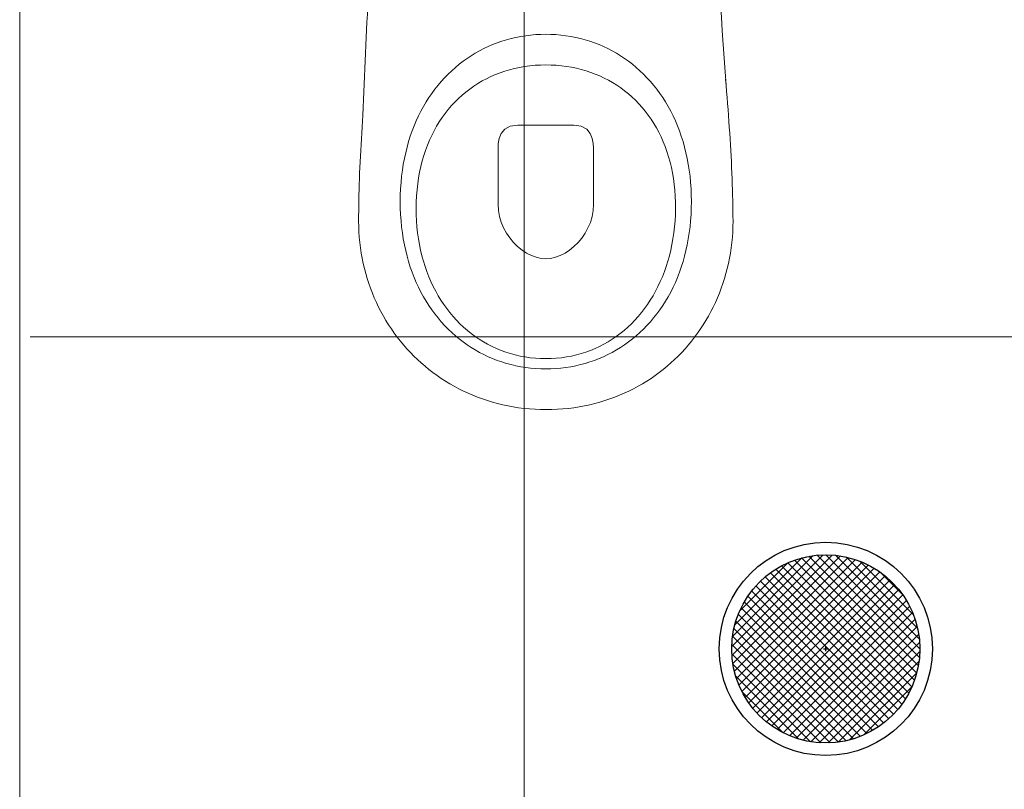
# Model space of a CAD drawing. Header units: centimetres. Extents: x 88729 to 133553, y -16225 to 14174.
# Tile 116 of 231: x 91261 to 91356, y -6417 to -6343. Entities that reach past the tile are written whole.
import ezdxf
from ezdxf.enums import TextEntityAlignment as Align

# ---------------------------------------------------------------- set-up
doc = ezdxf.new("R2010")
doc.units = ezdxf.units.CM
doc.layers.add('A-ARMATURA', color=252, linetype='Continuous', lineweight=5)
for name, color, linetype in [('A-SCIANY', 252, 'Continuous'), ('A-SUFITY', 252, 'Continuous'), ('E_Istn', 170, 'Continuous'), ('E_PODKLAD', 7, 'Continuous'), ('R-MET-IWE', 252, 'Continuous')]:
    doc.layers.add(name, color=color, linetype=linetype)
doc.styles.add('MM_050', font='romans.shx', dxfattribs={"width": 0.8, "height": 16})
doc.styles.get("Standard").update_dxf_attribs({"font": 'txt.shx'})

# ---------------------------------------------------------------- blocks, each defined once
blk = doc.blocks.new('RLX_DL_226_GL')
at = {"ltscale": 0.1}
h = blk.add_hatch(dxfattribs=at)
h.set_pattern_fill('ANSI37', color=256, scale=5, style=0)
h.set_pattern_definition([(45, (0, 0), (-0.441942, 0.441942), []), (135, (0, 0), (-0.441942, -0.441942), [])])
h.paths.add_polyline_path([(-9.046, 0, 1), (9.046, 0, 1)])
h.paths.add_polyline_path([(-0.006, -0.025), (0.582, -0.025), (0.582, 0.125), (-0.006, 0.125)], flags=24)
for p, q in [((-0.205, 0), (0, 0)), ((0, -0.205), (0, 0.205)), ((0, 0), (0.205, 0))]:
    blk.add_line(p, q, dxfattribs=at)
for radius in [10.25, 9.046]:
    blk.add_circle((0, 0), radius, dxfattribs=at)
at = {"ltscale": 0.1, "insert": (-15.589, -15.227), "char_height": 5, "width": 37.60327, "attachment_point": 1, "style": 'MM_050'}
blk.add_mtext('DL 226 GL', dxfattribs=at)
at = {"ltscale": 0.1, "flags": 9}
blk.add_attdef('RLXLUM', (0, 0), '', height=0.1, dxfattribs=at)
blk = doc.blocks.new('A$C04280096')
at = {"layer": 'A-ARMATURA'}
for p, q in [((-28.73, -312.16), (-33.34, -313.23)), ((-24.06, -311.25), (-28.73, -312.16)), ((-19.35, -310.5), (-24.06, -311.25)), ((-14.58, -309.92), (-19.35, -310.5)), ((-9.76, -309.5), (-14.58, -309.92)), ((-4.9, -309.25), (-9.76, -309.5)), ((0, -309.16), (-4.9, -309.25)), ((4.9, -309.25), (0, -309.16)), ((9.76, -309.5), (4.9, -309.25)), ((14.58, -309.92), (9.76, -309.5)), ((19.35, -310.5), (14.58, -309.92)), ((24.06, -311.25), (19.35, -310.5)), ((28.73, -312.16), (24.06, -311.25)), ((33.34, -313.23), (28.73, -312.16)), ((-55.46, -320.92), (-59.68, -322.92)), ((-51.17, -319.07), (-55.46, -320.92)), ((-46.81, -317.38), (-51.17, -319.07)), ((-42.38, -315.84), (-46.81, -317.38)), ((-37.89, -314.45), (-42.38, -315.84)), ((-33.34, -313.23), (-37.89, -314.45)), ((37.89, -314.45), (33.34, -313.23)), ((42.38, -315.84), (37.89, -314.45)), ((46.81, -317.38), (42.38, -315.84)), ((51.17, -319.07), (46.81, -317.38)), ((55.46, -320.92), (51.17, -319.07)), ((59.68, -322.92), (55.46, -320.92)), ((-71.87, -329.8), (-75.77, -332.39)), ((-67.89, -327.36), (-71.87, -329.8)), ((-63.82, -325.07), (-67.89, -327.36)), ((-59.68, -322.92), (-63.82, -325.07)), ((63.82, -325.07), (59.68, -322.92)), ((67.89, -327.36), (63.82, -325.07)), ((71.87, -329.8), (67.89, -327.36)), ((75.77, -332.39), (71.87, -329.8)), ((-83.31, -338), (-86.95, -341.01)), ((-79.59, -335.12), (-83.31, -338)), ((-75.77, -332.39), (-79.59, -335.12)), ((-19.9, -340.03), (-24.7, -340.84)), ((-15.02, -339.41), (-19.9, -340.03)), ((-10.08, -338.96), (-15.02, -339.41)), ((-5.07, -338.68), (-10.08, -338.96)), ((0, -338.59), (-5.07, -338.68)), ((5.19, -338.69), (0, -338.59)), ((10.32, -338.97), (5.19, -338.69)), ((15.37, -339.45), (10.32, -338.97)), ((20.35, -340.1), (15.37, -339.45)), ((25.25, -340.95), (20.35, -340.1)), ((79.59, -335.12), (75.77, -332.39)), ((83.31, -338), (79.59, -335.12)), ((86.95, -341.01), (83.31, -338)), ((-93.93, -347.45), (-97.27, -350.88)), ((-90.49, -344.16), (-93.93, -347.45)), ((-86.95, -341.01), (-90.49, -344.16)), ((-51.87, -349.23), (-56.1, -351.2)), ((-47.56, -347.41), (-51.87, -349.23)), ((-43.15, -345.76), (-47.56, -347.41)), ((-38.66, -344.28), (-43.15, -345.76)), ((-34.09, -342.96), (-38.66, -344.28)), ((-29.43, -341.81), (-34.09, -342.96)), ((-24.7, -340.84), (-29.43, -341.81)), ((30.07, -341.97), (25.25, -340.95)), ((34.81, -343.17), (30.07, -341.97)), ((39.46, -344.55), (34.81, -343.17)), ((44.03, -346.11), (39.46, -344.55)), ((48.5, -347.84), (44.03, -346.11)), ((52.88, -349.74), (48.5, -347.84)), ((57.15, -351.81), (52.88, -349.74)), ((90.49, -344.16), (86.95, -341.01)), ((93.93, -347.45), (90.49, -344.16)), ((97.27, -350.88), (93.93, -347.45)), ((-173.83, -364.03), (-173.36, -358.21)), ((-173.36, -358.21), (-172.87, -352.37)), ((-103.63, -358.14), (-106.66, -361.96)), ((-100.5, -354.44), (-103.63, -358.14)), ((-97.27, -350.88), (-100.5, -354.44)), ((-68.18, -358.09), (-72.01, -360.7)), ((-64.25, -355.64), (-68.18, -358.09)), ((-60.22, -353.34), (-64.25, -355.64)), ((-56.1, -351.2), (-60.22, -353.34)), ((61.33, -354.05), (57.15, -351.81)), ((65.4, -356.46), (61.33, -354.05)), ((69.37, -359.03), (65.4, -356.46)), ((73.22, -361.76), (69.37, -359.03)), ((100.5, -354.44), (97.27, -350.88)), ((103.63, -358.14), (100.5, -354.44)), ((106.66, -361.96), (103.63, -358.14)), ((-174.29, -369.84), (-173.83, -364.03)), ((-109.57, -365.92), (-112.36, -370)), ((-106.66, -361.96), (-109.57, -365.92)), ((-79.33, -366.37), (-82.82, -369.43)), ((-75.72, -363.46), (-79.33, -366.37)), ((-72.01, -360.7), (-75.72, -363.46)), ((76.96, -364.64), (73.22, -361.76)), ((80.59, -367.69), (76.96, -364.64)), ((84.09, -370.89), (80.59, -367.69)), ((109.57, -365.92), (106.66, -361.96)), ((112.36, -370), (109.57, -365.92)), ((-175.17, -381.39), (-174.74, -375.62)), ((-174.74, -375.62), (-174.29, -369.84)), ((-117.6, -378.55), (-120.03, -383.01)), ((-115.04, -374.21), (-117.6, -378.55)), ((-112.36, -370), (-115.04, -374.21)), ((-89.45, -375.99), (-92.58, -379.48)), ((-86.19, -372.63), (-89.45, -375.99)), ((-82.82, -369.43), (-86.19, -372.63)), ((87.47, -374.25), (84.09, -370.89)), ((90.73, -377.76), (87.47, -374.25)), ((93.86, -381.42), (90.73, -377.76)), ((115.04, -374.21), (112.36, -370)), ((117.6, -378.55), (115.04, -374.21)), ((120.03, -383.01), (117.6, -378.55)), ((-176, -392.84), (-175.6, -387.13)), ((-175.6, -387.13), (-175.17, -381.39)), ((-122.34, -387.59), (-124.52, -392.3)), ((-120.03, -383.01), (-122.34, -387.59)), ((-98.46, -386.9), (-101.21, -390.81)), ((-95.59, -383.12), (-98.46, -386.9)), ((-92.58, -379.48), (-95.59, -383.12)), ((96.85, -385.22), (93.86, -381.42)), ((99.71, -389.17), (96.85, -385.22)), ((122.34, -387.59), (120.03, -383.01)), ((124.52, -392.3), (122.34, -387.59)), ((175.96, -386.92), (176.34, -392.64)), ((-176.4, -398.53), (-176, -392.84)), ((-126.57, -397.12), (-128.49, -402.06)), ((-124.52, -392.3), (-126.57, -397.12)), ((-103.82, -394.86), (-106.29, -399.05)), ((-101.21, -390.81), (-103.82, -394.86)), ((-34.11, -397.56), (-39.28, -400.49)), ((-26.84, -396.45), (-34.11, -397.56)), ((-2.06, -396.45), (-26.84, -396.45)), ((26.95, -396.45), (-2.06, -396.45)), ((34.23, -397.56), (26.95, -396.45)), ((39.4, -400.49), (34.23, -397.56)), ((102.43, -393.27), (99.71, -389.17)), ((105.01, -397.5), (102.43, -393.27)), ((107.45, -401.88), (105.01, -397.5)), ((126.57, -397.12), (124.52, -392.3)), ((128.49, -402.06), (126.57, -397.12)), ((176.34, -392.64), (176.7, -398.34)), ((-177.13, -409.8), (-176.77, -404.18)), ((-176.77, -404.18), (-176.4, -398.53)), ((-128.49, -402.06), (-130.27, -407.12)), ((-108.62, -403.37), (-110.8, -407.82)), ((-106.29, -399.05), (-108.62, -403.37)), ((-42.7, -404.65), (-44.69, -409.42)), ((-39.28, -400.49), (-42.7, -404.65)), ((42.81, -404.62), (39.4, -400.49)), ((44.81, -409.36), (42.81, -404.62)), ((109.74, -406.39), (107.45, -401.88)), ((111.87, -411.04), (109.74, -406.39)), ((130.27, -407.12), (128.49, -402.06)), ((176.7, -398.34), (177.04, -404.01)), ((177.04, -404.01), (177.37, -409.64)), ((-177.79, -420.94), (-177.47, -415.39)), ((-177.47, -415.39), (-177.13, -409.8)), ((-131.9, -412.29), (-133.4, -417.57)), ((-130.27, -407.12), (-131.9, -412.29)), ((-112.84, -412.39), (-114.73, -417.1)), ((-110.8, -407.82), (-112.84, -412.39)), ((-45.63, -414.21), (-45.84, -418.41)), ((-44.69, -409.42), (-45.63, -414.21)), ((45.75, -414.09), (44.81, -409.36)), ((45.97, -418.21), (45.75, -414.09)), ((113.86, -415.82), (111.87, -411.04)), ((115.69, -420.74), (113.86, -415.82)), ((131.9, -412.29), (130.27, -407.12)), ((133.4, -417.57), (131.9, -412.29)), ((177.37, -409.64), (177.68, -415.24)), ((177.68, -415.24), (177.98, -420.8)), ((-178.1, -426.45), (-177.79, -420.94)), ((-134.75, -422.97), (-135.95, -428.48)), ((-133.4, -417.57), (-134.75, -422.97)), ((-116.46, -421.93), (-118.04, -426.88)), ((-114.73, -417.1), (-116.46, -421.93)), ((-45.84, -418.41), (-45.97, -472.78)), ((45.97, -472.5), (45.97, -418.21)), ((117.36, -425.78), (115.69, -420.74)), ((118.86, -430.95), (117.36, -425.78)), ((134.75, -422.97), (133.4, -417.57)), ((135.95, -428.48), (134.75, -422.97)), ((177.98, -420.8), (178.26, -426.32)), ((-178.64, -437.34), (-178.38, -431.91)), ((-178.38, -431.91), (-178.1, -426.45)), ((-137, -434.1), (-137.9, -439.82)), ((-135.95, -428.48), (-137, -434.1)), ((-119.46, -431.95), (-120.71, -437.15)), ((-118.04, -426.88), (-119.46, -431.95)), ((120.2, -436.25), (118.86, -430.95)), ((137, -434.1), (135.95, -428.48)), ((137.9, -439.82), (137, -434.1)), ((178.26, -426.32), (178.52, -431.8)), ((178.52, -431.8), (178.76, -437.24)), ((-179.1, -448.04), (-178.89, -442.71)), ((-178.89, -442.71), (-178.64, -437.34)), ((-137.9, -439.82), (-138.64, -445.65)), ((-121.8, -442.46), (-122.72, -447.88)), ((-120.71, -437.15), (-121.8, -442.46)), ((121.37, -441.67), (120.2, -436.25)), ((122.37, -447.21), (121.37, -441.67)), ((138.64, -445.65), (137.9, -439.82)), ((178.76, -437.24), (178.98, -442.63)), ((178.98, -442.63), (179.18, -447.97)), ((-179.47, -458.55), (-179.3, -453.32)), ((-179.3, -453.32), (-179.1, -448.04)), ((-139.22, -451.58), (-139.64, -457.62)), ((-138.64, -445.65), (-139.22, -451.58)), ((-123.47, -453.42), (-124.05, -459.07)), ((-122.72, -447.88), (-123.47, -453.42)), ((123.2, -452.88), (122.37, -447.21)), ((123.84, -458.66), (123.2, -452.88)), ((139.22, -451.58), (138.64, -445.65)), ((139.64, -457.62), (139.22, -451.58)), ((179.18, -447.97), (179.36, -453.26)), ((179.36, -453.26), (179.52, -458.49)), ((-179.74, -468.83), (-179.62, -463.72)), ((-179.62, -463.72), (-179.47, -458.55)), ((-139.89, -463.76), (-139.97, -469.99)), ((-139.64, -457.62), (-139.89, -463.76)), ((-124.05, -459.07), (-124.44, -464.83)), ((124.31, -464.55), (123.84, -458.66)), ((139.89, -463.76), (139.64, -457.62)), ((139.97, -469.99), (139.89, -463.76)), ((179.52, -458.49), (179.65, -463.67)), ((179.65, -463.67), (179.76, -468.8)), ((-179.84, -473.89), (-179.74, -468.83)), ((-139.97, -469.99), (-139.89, -476.23)), ((-139.97, -469.99), (-139.97, -469.99)), ((-124.66, -470.71), (-124.69, -476.68)), ((-124.44, -464.83), (-124.66, -470.71)), ((-45.97, -472.78), (-45.58, -478.69)), ((45.6, -478.45), (45.97, -472.5)), ((45.97, -472.5), (45.97, -472.5)), ((124.59, -470.56), (124.31, -464.55)), ((124.69, -476.68), (124.59, -470.56)), ((139.89, -476.23), (139.97, -469.99)), ((139.97, -469.99), (139.97, -469.99)), ((179.76, -468.8), (179.85, -473.86)), ((-179.95, -483.81), (-179.91, -478.88)), ((-179.91, -478.88), (-179.84, -473.89)), ((-139.89, -476.23), (-139.64, -482.37)), ((-139.64, -482.37), (-139.22, -488.41)), ((-124.69, -476.68), (-124.54, -482.67)), ((-124.69, -476.68), (-124.69, -476.68)), ((-124.54, -482.67), (-124.21, -488.57)), ((-45.58, -478.69), (-44.5, -484.45)), ((44.55, -484.25), (45.6, -478.45)), ((124.33, -488.57), (124.6, -482.67)), ((124.6, -482.67), (124.69, -476.68)), ((124.69, -476.68), (124.69, -476.68)), ((139.22, -488.41), (139.64, -482.37)), ((139.64, -482.37), (139.89, -476.23)), ((179.85, -473.86), (179.92, -478.86)), ((179.92, -478.86), (179.95, -483.8)), ((-179.97, -488.67), (-179.95, -483.81)), ((-179.9, -493.91), (-179.97, -488.67)), ((-139.22, -488.41), (-138.64, -494.34)), ((-124.21, -488.57), (-123.72, -494.38)), ((-44.5, -484.45), (-42.8, -490)), ((-42.8, -490), (-40.54, -495.31)), ((40.6, -495.17), (42.86, -489.83)), ((42.86, -489.83), (44.55, -484.25)), ((123.88, -494.38), (124.33, -488.57)), ((138.64, -494.34), (139.22, -488.41)), ((179.97, -488.67), (179.9, -493.91)), ((179.95, -483.8), (179.97, -488.67)), ((-179.69, -499.11), (-179.9, -493.91)), ((-179.34, -504.28), (-179.69, -499.11)), ((-138.64, -494.34), (-137.9, -500.17)), ((-137.9, -500.17), (-137, -505.89)), ((-123.72, -494.38), (-123.06, -500.1)), ((-123.06, -500.1), (-122.24, -505.72)), ((-40.54, -495.31), (-37.77, -500.33)), ((-37.77, -500.33), (-34.56, -505.01)), ((34.62, -504.92), (37.83, -500.22)), ((37.83, -500.22), (40.6, -495.17)), ((122.48, -505.72), (123.27, -500.1)), ((123.27, -500.1), (123.88, -494.38)), ((137, -505.89), (137.9, -500.17)), ((137.9, -500.17), (138.64, -494.34)), ((179.69, -499.11), (179.33, -504.28)), ((179.9, -493.91), (179.69, -499.11)), ((-178.86, -509.4), (-179.34, -504.28)), ((-178.24, -514.48), (-178.86, -509.4)), ((-137, -505.89), (-135.95, -511.51)), ((-122.24, -505.72), (-121.25, -511.25)), ((-34.56, -505.01), (-30.96, -509.31)), ((-30.96, -509.31), (-27.04, -513.18)), ((27.08, -513.13), (31.01, -509.24)), ((31.01, -509.24), (34.62, -504.92)), ((121.53, -511.25), (122.48, -505.72)), ((135.95, -511.51), (137, -505.89)), ((178.85, -509.4), (178.22, -514.48)), ((179.33, -504.28), (178.85, -509.4)), ((-177.49, -519.52), (-178.24, -514.48)), ((-176.61, -524.51), (-177.49, -519.52)), ((-135.95, -511.51), (-134.75, -517.02)), ((-134.75, -517.02), (-133.4, -522.41)), ((-121.25, -511.25), (-120.1, -516.68)), ((-120.1, -516.68), (-118.8, -522)), ((-27.04, -513.18), (-22.85, -516.58)), ((-22.85, -516.58), (-18.45, -519.47)), ((-18.45, -519.47), (-13.91, -521.79)), ((13.92, -521.78), (18.47, -519.45)), ((18.47, -519.45), (22.88, -516.55)), ((22.88, -516.55), (27.08, -513.13)), ((119.13, -522), (120.41, -516.68)), ((120.41, -516.68), (121.53, -511.25)), ((133.4, -522.41), (134.75, -517.02)), ((134.75, -517.02), (135.95, -511.51)), ((177.46, -519.52), (176.57, -524.51)), ((178.22, -514.48), (177.46, -519.52)), ((-175.6, -529.45), (-176.61, -524.51)), ((-174.46, -534.34), (-175.6, -529.45)), ((-133.4, -522.41), (-131.9, -527.7)), ((-131.9, -527.7), (-130.27, -532.87)), ((-118.8, -522), (-117.34, -527.21)), ((-117.34, -527.21), (-115.73, -532.32)), ((-13.91, -521.79), (-9.28, -523.5)), ((-9.28, -523.5), (-4.62, -524.57)), ((-4.62, -524.57), (0, -524.93)), ((0, -524.93), (4.62, -524.56)), ((4.62, -524.56), (9.29, -523.5)), ((9.29, -523.5), (13.92, -521.78)), ((116.1, -532.32), (117.69, -527.21)), ((117.69, -527.21), (119.13, -522)), ((130.27, -532.87), (131.9, -527.7)), ((131.9, -527.7), (133.4, -522.41)), ((175.55, -529.45), (174.4, -534.34)), ((176.57, -524.51), (175.55, -529.45)), ((-173.19, -539.18), (-174.46, -534.34)), ((-171.8, -543.97), (-173.19, -539.18)), ((-130.27, -532.87), (-128.49, -537.93)), ((-128.49, -537.93), (-126.57, -542.87)), ((-115.73, -532.32), (-113.97, -537.32)), ((-113.97, -537.32), (-112.07, -542.2)), ((112.46, -542.2), (114.35, -537.32)), ((114.35, -537.32), (116.1, -532.32)), ((126.57, -542.87), (128.49, -537.93)), ((128.49, -537.93), (130.27, -532.87)), ((173.12, -539.18), (171.72, -543.97)), ((174.4, -534.34), (173.12, -539.18)), ((-170.29, -548.7), (-171.8, -543.97)), ((-168.66, -553.37), (-170.29, -548.7)), ((-126.57, -542.87), (-124.52, -547.69)), ((-124.52, -547.69), (-122.34, -552.4)), ((-112.07, -542.2), (-110.02, -546.96)), ((-110.02, -546.96), (-107.83, -551.6)), ((108.23, -551.6), (110.41, -546.96)), ((110.41, -546.96), (112.46, -542.2)), ((122.34, -552.4), (124.52, -547.69)), ((124.52, -547.69), (126.57, -542.87)), ((170.19, -548.7), (168.54, -553.37)), ((171.72, -543.97), (170.19, -548.7)), ((-166.9, -557.98), (-168.66, -553.37)), ((-165.03, -562.53), (-166.9, -557.98)), ((-122.34, -552.4), (-120.03, -556.98)), ((-120.03, -556.98), (-117.6, -561.44)), ((-107.83, -551.6), (-105.51, -556.12)), ((-105.51, -556.12), (-103.04, -560.51)), ((103.43, -560.51), (105.9, -556.12)), ((105.9, -556.12), (108.23, -551.6)), ((117.6, -561.44), (120.03, -556.98)), ((120.03, -556.98), (122.34, -552.4)), ((166.77, -557.98), (164.88, -562.53)), ((168.54, -553.37), (166.77, -557.98)), ((-163.04, -567.01), (-165.03, -562.53)), ((-160.93, -571.42), (-163.04, -567.01)), ((-117.6, -561.44), (-115.04, -565.77)), ((-115.04, -565.77), (-112.36, -569.99)), ((-103.04, -560.51), (-100.45, -564.77)), ((-100.45, -564.77), (-97.72, -568.9)), ((98.09, -568.9), (100.83, -564.77)), ((100.83, -564.77), (103.43, -560.51)), ((112.36, -569.99), (115.04, -565.77)), ((115.04, -565.77), (117.6, -561.44)), ((162.87, -567.01), (160.75, -571.42)), ((164.88, -562.53), (162.87, -567.01)), ((-158.71, -575.77), (-160.93, -571.42)), ((-156.38, -580.05), (-158.71, -575.77)), ((-112.36, -569.99), (-109.57, -574.07)), ((-109.57, -574.07), (-106.66, -578.03)), ((-97.72, -568.9), (-94.87, -572.9)), ((-94.87, -572.9), (-91.89, -576.75)), ((-91.89, -576.75), (-88.79, -580.47)), ((89.12, -580.47), (92.23, -576.75)), ((92.23, -576.75), (95.23, -572.9)), ((95.23, -572.9), (98.09, -568.9)), ((106.66, -578.03), (109.57, -574.07)), ((109.57, -574.07), (112.36, -569.99)), ((158.51, -575.77), (156.16, -580.05)), ((160.75, -571.42), (158.51, -575.77)), ((-153.94, -584.25), (-156.38, -580.05)), ((-151.39, -588.38), (-153.94, -584.25)), ((-106.66, -578.03), (-103.63, -581.85)), ((-103.63, -581.85), (-100.5, -585.55)), ((-100.5, -585.55), (-97.27, -589.11)), ((-88.79, -580.47), (-85.56, -584.04)), ((-85.56, -584.04), (-82.22, -587.47)), ((82.52, -587.47), (85.88, -584.04)), ((85.88, -584.04), (89.12, -580.47)), ((97.27, -589.11), (100.5, -585.55)), ((100.5, -585.55), (103.63, -581.85)), ((103.63, -581.85), (106.66, -578.03)), ((153.69, -584.25), (151.12, -588.38)), ((156.16, -580.05), (153.69, -584.25)), ((-148.73, -592.43), (-151.39, -588.38)), ((-145.96, -596.41), (-148.73, -592.43)), ((-97.27, -589.11), (-93.93, -592.53)), ((-93.93, -592.53), (-90.49, -595.82)), ((-90.49, -595.82), (-86.95, -598.98)), ((-82.22, -587.47), (-78.77, -590.75)), ((-78.77, -590.75), (-75.2, -593.87)), ((-75.2, -593.87), (-71.53, -596.84)), ((71.77, -596.84), (75.46, -593.87)), ((75.46, -593.87), (79.05, -590.75)), ((79.05, -590.75), (82.52, -587.47)), ((86.95, -598.98), (90.49, -595.82)), ((90.49, -595.82), (93.93, -592.53)), ((93.93, -592.53), (97.27, -589.11)), ((148.44, -592.43), (145.66, -596.41)), ((151.12, -588.38), (148.44, -592.43)), ((-143.09, -600.3), (-145.96, -596.41)), ((-140.12, -604.11), (-143.09, -600.3)), ((-137.05, -607.83), (-140.12, -604.11)), ((-86.95, -598.98), (-83.31, -601.99)), ((-83.31, -601.99), (-79.59, -604.86)), ((-79.59, -604.86), (-75.77, -607.6)), ((-71.53, -596.84), (-67.75, -599.66)), ((-67.75, -599.66), (-63.86, -602.31)), ((-63.86, -602.31), (-59.87, -604.8)), ((-59.87, -604.8), (-55.79, -607.12)), ((55.94, -607.12), (60.05, -604.8)), ((60.05, -604.8), (64.06, -602.31)), ((64.06, -602.31), (67.96, -599.66)), ((67.96, -599.66), (71.77, -596.84)), ((75.77, -607.6), (79.59, -604.86)), ((79.59, -604.86), (83.31, -601.99)), ((83.31, -601.99), (86.95, -598.98)), ((139.77, -604.11), (136.68, -607.83)), ((142.77, -600.3), (139.77, -604.11)), ((145.66, -596.41), (142.77, -600.3)), ((-133.88, -611.47), (-137.05, -607.83)), ((-130.61, -615.02), (-133.88, -611.47)), ((-127.25, -618.47), (-130.61, -615.02)), ((-75.77, -607.6), (-71.87, -610.18)), ((-71.87, -610.18), (-67.89, -612.63)), ((-67.89, -612.63), (-63.82, -614.92)), ((-63.82, -614.92), (-59.68, -617.07)), ((-55.79, -607.12), (-51.6, -609.27)), ((-51.6, -609.27), (-47.33, -611.25)), ((-47.33, -611.25), (-42.96, -613.06)), ((-42.96, -613.06), (-38.51, -614.68)), ((-38.51, -614.68), (-33.96, -616.13)), ((34.03, -616.13), (38.58, -614.68)), ((38.58, -614.68), (43.06, -613.06)), ((43.06, -613.06), (47.44, -611.25)), ((47.44, -611.25), (51.74, -609.27)), ((51.74, -609.27), (55.94, -607.12)), ((59.68, -617.07), (63.82, -614.92)), ((63.82, -614.92), (67.89, -612.63)), ((67.89, -612.63), (71.87, -610.18)), ((71.87, -610.18), (75.77, -607.6)), ((130.19, -615.02), (126.81, -618.47)), ((133.49, -611.47), (130.19, -615.02)), ((136.68, -607.83), (133.49, -611.47)), ((-123.79, -621.84), (-127.25, -618.47)), ((-120.23, -625.1), (-123.79, -621.84)), ((-59.68, -617.07), (-55.46, -619.07)), ((-55.46, -619.07), (-51.17, -620.92)), ((-51.17, -620.92), (-46.81, -622.61)), ((-46.81, -622.61), (-42.38, -624.15)), ((-42.38, -624.15), (-37.89, -625.53)), ((-33.96, -616.13), (-29.34, -617.39)), ((-29.34, -617.39), (-24.64, -618.47)), ((-24.64, -618.47), (-19.85, -619.36)), ((-19.85, -619.36), (-15, -620.05)), ((-15, -620.05), (-10.07, -620.55)), ((-10.07, -620.55), (-5.07, -620.85)), ((-5.07, -620.85), (0, -620.96)), ((0, -620.96), (5.07, -620.85)), ((0, -620.96), (0, -620.96)), ((5.07, -620.85), (10.07, -620.55)), ((10.07, -620.55), (15.01, -620.05)), ((15.01, -620.05), (19.88, -619.36)), ((19.88, -619.36), (24.67, -618.47)), ((24.67, -618.47), (29.39, -617.39)), ((29.39, -617.39), (34.03, -616.13)), ((37.89, -625.53), (42.38, -624.15)), ((42.38, -624.15), (46.81, -622.61)), ((46.81, -622.61), (51.17, -620.92)), ((51.17, -620.92), (55.46, -619.07)), ((55.46, -619.07), (59.68, -617.07)), ((123.32, -621.84), (119.75, -625.1)), ((126.81, -618.47), (123.32, -621.84)), ((-116.59, -628.27), (-120.23, -625.1)), ((-112.85, -631.35), (-116.59, -628.27)), ((-109.03, -634.32), (-112.85, -631.35)), ((-37.89, -625.53), (-33.34, -626.76)), ((-33.34, -626.76), (-28.73, -627.83)), ((-28.73, -627.83), (-24.06, -628.74)), ((-24.06, -628.74), (-19.35, -629.49)), ((-19.35, -629.49), (-14.58, -630.07)), ((-14.58, -630.07), (-9.76, -630.49)), ((-9.76, -630.49), (-4.9, -630.74)), ((-4.9, -630.74), (0, -630.82)), ((0, -630.82), (4.9, -630.74)), ((0, -630.82), (0, -630.82)), ((4.9, -630.74), (9.76, -630.49)), ((9.76, -630.49), (14.58, -630.07)), ((14.58, -630.07), (19.35, -629.49)), ((19.35, -629.49), (24.06, -628.74)), ((24.06, -628.74), (28.73, -627.83)), ((28.73, -627.83), (33.34, -626.76)), ((33.34, -626.76), (37.89, -625.53)), ((112.33, -631.35), (108.48, -634.32)), ((116.08, -628.27), (112.33, -631.35)), ((119.75, -625.1), (116.08, -628.27)), ((-105.12, -637.18), (-109.03, -634.32)), ((-101.13, -639.94), (-105.12, -637.18)), ((-97.05, -642.6), (-101.13, -639.94)), ((-92.89, -645.14), (-97.05, -642.6)), ((96.44, -642.6), (92.26, -645.14)), ((100.53, -639.94), (96.44, -642.6)), ((104.55, -637.18), (100.53, -639.94)), ((108.48, -634.32), (104.55, -637.18)), ((-88.65, -647.58), (-92.89, -645.14)), ((-84.33, -649.89), (-88.65, -647.58)), ((-79.94, -652.1), (-84.33, -649.89)), ((-75.47, -654.18), (-79.94, -652.1)), ((79.25, -652.1), (74.76, -654.18)), ((83.66, -649.89), (79.25, -652.1)), ((88, -647.58), (83.66, -649.89)), ((92.26, -645.14), (88, -647.58)), ((-70.92, -656.15), (-75.47, -654.18)), ((-66.31, -657.99), (-70.92, -656.15)), ((-61.62, -659.71), (-66.31, -657.99)), ((-56.86, -661.31), (-61.62, -659.71)), ((-52.04, -662.77), (-56.86, -661.31)), ((56.09, -661.31), (51.25, -662.77)), ((60.86, -659.71), (56.09, -661.31)), ((65.56, -657.99), (60.86, -659.71)), ((70.2, -656.15), (65.56, -657.99)), ((74.76, -654.18), (70.2, -656.15)), ((-47.15, -664.11), (-52.04, -662.77)), ((-42.19, -665.32), (-47.15, -664.11)), ((-37.17, -666.39), (-42.19, -665.32)), ((-32.1, -667.32), (-37.17, -666.39)), ((-26.96, -668.12), (-32.1, -667.32)), ((-21.76, -668.77), (-26.96, -668.12)), ((-16.51, -669.29), (-21.76, -668.77)), ((-11.2, -669.66), (-16.51, -669.29)), ((-5.84, -669.88), (-11.2, -669.66)), ((-0.43, -669.95), (-5.84, -669.88)), ((4.98, -669.88), (-0.43, -669.95)), ((10.35, -669.66), (4.98, -669.88)), ((15.66, -669.29), (10.35, -669.66)), ((20.92, -668.77), (15.66, -669.29)), ((26.12, -668.12), (20.92, -668.77)), ((31.26, -667.32), (26.12, -668.12)), ((36.35, -666.39), (31.26, -667.32)), ((41.38, -665.32), (36.35, -666.39)), ((46.35, -664.11), (41.38, -665.32)), ((51.25, -662.77), (46.35, -664.11))]:
    blk.add_line(p, q, dxfattribs=at)
at = {"layer": 'A-ARMATURA', "linetype": 'Continuous'}
for centre, radius, start, end in [((-8576.26, 264.4), 8425.94, 355.762455, 357.188478), ((-5010.96, -574.67), 5190.32, 2.07305, 4.71198)]:
    blk.add_arc(centre, radius, start, end, dxfattribs=at)
blk = doc.blocks.new('A$C6D4569AD')
at = {"layer": 'A-ARMATURA', "xscale": -0.09999999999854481, "yscale": 0.1000000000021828, "zscale": 0.1, "rotation": 270}
blk.add_blockref('A$C04280096', (15.03, 0), dxfattribs=at)
blk = doc.blocks.new('A$Ce817dbbb')
at = {"layer": 'A-SCIANY', "color": 252, "lineweight": 9, "ltscale": 3}
blk.add_line((-140.896, -17079.017), (-140.896, -16779.017), dxfattribs=at)
at = {"layer": 'A-SUFITY', "lineweight": 0, "ltscale": 0.1}
for p, q in [((-92.396, -16779.017), (-92.396, -17079.017)), ((-139.896, -16839.017), (375.104, -16839.017))]:
    blk.add_line(p, q, dxfattribs=at)
at = {"layer": 'A-ARMATURA', "color": 252, "lineweight": 9, "rotation": 90}
blk.add_blockref('A$C6D4569AD', (-90.312, -16794.047), dxfattribs=at)
at = {"layer": 'R-MET-IWE', "color": 252, "lineweight": 9, "width": 0.75}
for tag, rotation, p in [('0-', 90, (-1139.045, -4143.611)), ('0-', 90, (-1113.045, -4143.611)), ('0-', 90, (-1087.045, -4143.611)), ('2-', 90, (-796.045, -4143.611)), ('2-', 90, (-505.045, -4143.611)), ('0-', 90, (-480.045, -4143.611)), ('0-', 90, (-456.045, -4143.611)), ('2-', 90, (-166.045, -4143.611)), ('2-', 90, (-625.663, -4833.611)), ('2-', 90, (-599.663, -4833.611)), ('2-', 90, (-573.663, -4833.611)), ('0-', 180, (-2169.638, -4848.468)), ('0-', 180, (-2169.638, -4873.468)), ('0-', 180, (-2169.638, -4899.468)), ('-2', 90, (-1661.47, -4961.645)), ('-2', 90, (-1636.47, -4961.645)), ('0-', 270, (-1489.782, -4968.061)), ('0-', 270, (-1464.782, -4968.061)), ('0-', 270, (-1439.782, -4968.061)), ('0-', 270, (-1364.782, -4968.061)), ('0-', 270, (-1339.782, -4968.061)), ('0-', 270, (-1314.782, -4968.061)), ('0-', 270, (328.218, -4968.061)), ('0-', 270, (354.218, -4968.061)), ('0-', 270, (1256.218, -4968.061)), ('0-', 270, (1282.218, -4968.061)), ('0-', 90, (-513.045, -5496.611)), ('0-', 90, (-487.045, -5496.611)), ('K.S.-', 90, (-487.045, -5766.111)), ('0-', 90, (-513.045, -5766.111)), ('1-', 90, (-539.045, -6114.611)), ('0-', 90, (-513.045, -6114.611)), ('0-', 90, (-487.045, -6114.611)), ('0-', 90, (301.955, -6545.611)), ('0-', 90, (327.955, -6545.611)), ('0-', 90, (353.955, -6545.611)), ('0-', 90, (416.113, -6545.611)), ('0-', 90, (1255.955, -6545.611)), ('0-', 90, (1281.955, -6545.611)), ('1-', 90, (2382.955, -6845.611)), ('1-', 90, (2408.955, -6845.611)), ('1-', 90, (2434.955, -6845.611)), ('1-', 90, (2827.955, -6845.611)), ('1-', 90, (2853.955, -6845.611)), ('1-', 90, (2879.955, -6845.611)), ('<-2', 90, (-910.64, -10482.409)), ('2->', 90, (-718.146, -10854.38)), ('2->', 90, (-692.146, -10854.38)), ('2->', 90, (-744.146, -10870.803)), ('-0', 90, (-186.093, -12450.121)), ('1-', 90, (2264.472, -12866.38)), ('1-', 90, (2290.472, -12866.38)), ('1-', 90, (2316.472, -12866.38)), ('1-', 90, (2709.472, -12866.38)), ('1-', 90, (2735.472, -12866.38)), ('1-', 90, (2761.472, -12866.38)), ('<-KL', 90, (-700.012, -16780.913)), ('-0', 90, (-179.939, -18957.533)), ('0->', 90, (-1257.528, -23179.046)), ('0->', 90, (-1231.528, -23179.046)), ('0->', 90, (-1205.528, -23179.046)), ('0->', 90, (-600.528, -23179.046)), ('0->', 90, (-574.528, -23179.046)), ('0->', 90, (-1692.528, -24074.046)), ('0->', 90, (-1666.528, -24074.046)), ('0->', 90, (-1640.528, -24074.046)), ('0->', 90, (-1486.528, -24074.046)), ('0->', 90, (-1460.528, -24074.046)), ('0->', 90, (-1434.528, -24074.046)), ('<-0', 90, (-499.818, -24383.565)), ('<-0', 90, (-298.109, -24383.565)), ('<-0', 180, (-587.122, -25088.859)), ('<-0', 270, (-496.631, -25202.677)), ('<-0', 180, (-1353.253, -25419.359)), ('<-0', 180, (-1187.253, -25444.101)), ('<-0', 90, (-179.614, -25454.222)), ('<-0', 90, (-69.593, -26375.359)), ('<-0', 90, (-43.593, -26375.359))]:
    blk.add_attdef(tag, text='', height=17, rotation=rotation, dxfattribs=at).set_placement(p, align=Align.MIDDLE)
for tag, p in [('2-', (1424.812, -4179.204)), ('2-', (1424.812, -4205.204)), ('K.S.-', (-76.891, -4264.204)), ('KL-', (-613.132, -4292.185)), ('1-', (-613.132, -4312.185)), ('1-', (-613.132, -4332.185)), ('K.S.-', (1414.126, -4333.662)), ('0-', (-70.188, -4341.204)), ('0-', (469.812, -4341.204)), ('1-', (-613.132, -4352.185)), ('0-', (1424.812, -4361.204)), ('0-', (-70.188, -4367.204)), ('1-', (469.812, -4367.204)), ('0-', (1099.812, -4368.204)), ('2-', (1424.812, -4387.204)), ('1-', (-70.188, -4393.204)), ('1-', (469.812, -4393.204)), ('1-', (1099.812, -4394.204)), ('2-', (1424.812, -4413.204)), ('2-', (-70.188, -4419.204)), ('2-', (1099.812, -4420.204)), ('2-', (469.812, -4444.204)), ('K.S.-', (-76.891, -4445.204)), ('2-', (1099.812, -4446.204)), ('2-', (469.812, -4470.204)), ('2-', (-825.188, -4496.204)), ('2-', (-825.188, -4522.204)), ('2-', (-70.188, -4574.204)), ('2-', (-70.188, -4600.204)), ('K.S.-', (1089.126, -4600.662)), ('2-', (1099.812, -4653.204)), ('2-', (-70.188, -4669.204)), ('2-', (1099.812, -4679.204)), ('-1', (1806.777, -4690.779)), ('1-', (-70.188, -4695.204)), ('2-', (1099.812, -4705.204)), ('-1', (1806.777, -4716.295)), ('K.S.-', (-73.204, -4721.204)), ('-1', (1806.777, -4743.07)), ('FR-', (-70.188, -4747.204)), ('0-', (-1066.188, -6382.704)), ('0-', (-1066.188, -6408.704)), ('2-', (1729.812, -6586.204)), ('2-', (1729.812, -6612.204)), ('2-', (1729.812, -6638.204)), ('2-', (1729.812, -6664.204)), ('K.S.-', (469.812, -6788.204)), ('1-', (-962.188, -6915.204)), ('2-', (1729.812, -6923.204)), ('1-', (-460.188, -6923.204)), ('1-', (469.812, -6923.204)), ('1-', (-460.188, -6949.204)), ('1-', (469.812, -6949.204)), ('2-', (1729.812, -6949.204)), ('K.S.-', (2901.812, -6960.204)), ('2-', (1729.812, -6975.204)), ('2-', (1729.812, -7001.204)), ('2-', (-460.188, -7026.204)), ('0-', (469.812, -7026.204)), ('2-', (-460.188, -7052.204)), ('0-', (469.812, -7052.204)), ('2-', (-460.188, -7078.204)), ('2-', (469.812, -7078.204)), ('1-', (2901.812, -7088.204)), ('2-', (469.812, -7104.204)), ('1-', (2901.812, -7114.204)), ('0-', (1729.812, -7131.204)), ('2-', (-460.188, -7141.204)), ('0-', (1729.812, -7157.204)), ('2-', (-460.188, -7167.204)), ('2-', (469.812, -7181.204)), ('2-', (1729.812, -7183.204)), ('0-', (-460.188, -7193.204)), ('2-', (469.812, -7207.204)), ('2-', (1729.812, -7209.204)), ('K.S.-', (-470.874, -7217.662)), ('2-', (469.812, -7233.204)), ('2-', (1729.812, -7235.204)), ('1-', (-460.188, -7245.204)), ('2-', (469.812, -7259.204)), ('2-', (1729.812, -7261.204)), ('2-', (1729.812, -7287.204)), ('2-', (-460.188, -7297.204)), ('2->', (-943.671, -10542.973)), ('-1', (1688.294, -10711.548)), ('-1', (1688.294, -10737.548)), ('-1', (1688.294, -10763.548)), ('<-2', (1685.551, -12605.392)), ('2->', (1611.329, -12636.472)), ('2->', (1611.329, -12658.973)), ('2->', (1590.766, -12684.973)), ('K.S.-', (2783.329, -12980.973)), ('2->', (-578.671, -13046.973)), ('2->', (-578.671, -13072.973)), ('<-2', (-476.881, -13105.942)), ('1-', (2783.329, -13108.973)), ('1-', (2783.329, -13134.973)), ('<-1', (-610.787, -16857.829)), ('<-1', (-610.787, -16877.829)), ('<-1', (1688.294, -17218.96)), ('<-1', (1688.294, -17244.96)), ('<-1', (1688.294, -17270.96)), ('<-1', (-478.914, -18553.429)), ('<-0', (-2287.983, -23879.575)), ('<-0', (-2287.983, -23905.575)), ('<-0', (-2287.983, -23931.575)), ('<-0', (-343.077, -24738.183)), ('<-0', (-478.914, -25059.683))]:
    blk.add_attdef(tag, text='', height=17, dxfattribs=at).set_placement(p, align=Align.MIDDLE)

msp = doc.modelspace()

# ---------------------------------------------------------------- block references
at = {"layer": 'E_Istn'}
msp.add_blockref('RLX_DL_226_GL', (91338.478, -6403.626), dxfattribs=at)
at = {"layer": 'E_PODKLAD'}
msp.add_blockref('A$Ce817dbbb', (91401.874, 10465.391), dxfattribs=at)

doc.saveas('drawing.dxf')
